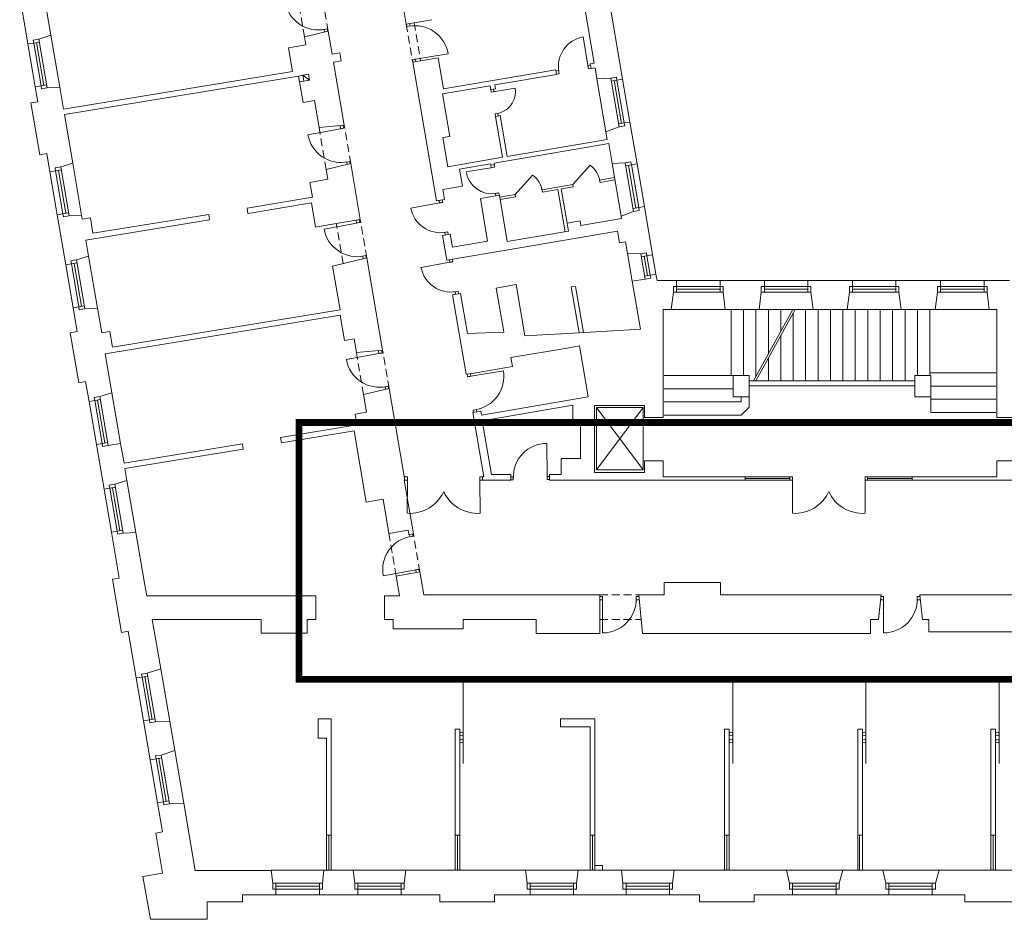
# Model space of a CAD drawing. Header units: centimetres. Extents: x 695802 to 711011, y 25963 to 44188.
# Tile 5 of 157: x 701340 to 701467, y 30009 to 30125. Entities that reach past the tile are written whole.
import ezdxf

# ---------------------------------------------------------------- set-up
doc = ezdxf.new("R2010")
doc.units = ezdxf.units.CM
doc.linetypes.add('DASHED', pattern=[19.05, 12.7, -6.35])
for name, color, linetype, lineweight in [('Drzwi i okna', 51, 'Continuous', 9), ('Kanały wentylacyjne', 3, 'Continuous', 9), ('Przekrojowa', 253, 'Continuous', 25), ('Ramka', 255, 'Continuous', 9), ('S3_obrys zakresu', 1, 'Continuous', 5), ('Widokowa', 140, 'Continuous', 9)]:
    doc.layers.add(name, color=color, linetype=linetype, lineweight=lineweight)

# ---------------------------------------------------------------- blocks, each defined once
blk = doc.blocks.new('zw$2918')
at = {"layer": 'Drzwi i okna', "color": 0, "lineweight": 0}
for p, q in [((1351.6, -1801.4), (1350.5, -1794.9)), ((1360.5, -1799.9), (1351.6, -1801.4)), ((1359.5, -1800.1), (1358.4, -1793.6)), ((1137, -1809.3), (1145.8, -1807.7)), ((1138, -1809.1), (1139.1, -1815.5)), ((1145.8, -1807.7), (1146.9, -1813.6)), ((1818.8, -1907), (1805.9, -1828.1)), ((1373.6, -1885.8), (1458, -1871.9)), ((1374.6, -1885.7), (1365.7, -1887.1)), ((1365.7, -1887.1), (1366.8, -1893.5)), ((1374.7, -1892.2), (1373.6, -1885.8)), ((1817.9, -1901.6), (1819.4, -1910.5)), ((1824.5, -1901.5), (1818.1, -1902.6)), ((1742.2, -1915), (1735.7, -1916.1)), ((1743.5, -1922.9), (1737, -1924)), ((1742, -1914), (1743.5, -1922.9)), ((1819.4, -1910.5), (1825.8, -1909.4)), ((1568.7, -1970.2), (1567.6, -1963.7)), ((1568.7, -1970.2), (1630.4, -1960.2)), ((1577.6, -1968.8), (1568.7, -1970.2)), ((1575.6, -1969), (1574.5, -1962.5)), ((1585.5, -2025.1), (1578.6, -2026.3)), ((1578.6, -2026.3), (1579.6, -2032.7)), ((1586.5, -2031.5), (1585.5, -2025.1)), ((1180.6, -2064.7), (1096.5, -2080.2)), ((1179.1, -2056.7), (1180.6, -2064.7)), ((1179.6, -2064.9), (1188.4, -2063.3)), ((1188.4, -2063.3), (1187.1, -2056.2)), ((1195.3, -2150.4), (1204.2, -2148.8)), ((1196.3, -2150.2), (1197.3, -2155.8)), ((1204.2, -2148.8), (1205.2, -2154.5)), ((1572.8, -2164.4), (1503.7, -2175.8)), ((1568.4, -2165.1), (1567.3, -2158.6)), ((1568.4, -2165.1), (1577.2, -2163.6)), ((1577.2, -2163.6), (1576.2, -2157.1)), ((1579.3, -2231.1), (1588.2, -2229.7)), ((1580.4, -2237.5), (1579.3, -2231.1)), ((1588.2, -2229.7), (1589.2, -2236.1)), ((1440.3, -2254.8), (1361.5, -2268.6)), ((1434.7, -2249.2), (1435.8, -2255.6)), ((1434.8, -2255.8), (1443.7, -2254.2)), ((1443.7, -2254.2), (1442.6, -2247.8)), ((1222, -2307.2), (1137.9, -2322.7)), ((1220.8, -2300.3), (1222, -2307.2)), ((1221.1, -2307.4), (1229.9, -2305.8)), ((1229.9, -2305.8), (1228.6, -2298.7)), ((1448.1, -2331.5), (1456.9, -2330)), ((1449.1, -2331.4), (1450.2, -2337.9)), ((1456.9, -2330), (1458.1, -2336.5)), ((1236.8, -2392.9), (1245.6, -2391.2)), ((1237.8, -2392.7), (1238.9, -2399)), ((1245.6, -2391.2), (1246.7, -2397)), ((1466.6, -2407.6), (1387.8, -2421.4)), ((1461, -2402), (1462.2, -2408.4)), ((1461.2, -2408.5), (1470, -2407)), ((1470, -2407), (1468.9, -2400.6)), ((1474.4, -2484.3), (1483.3, -2482.8)), ((1475.4, -2484.1), (1476.5, -2490.6)), ((1483.3, -2482.8), (1484.4, -2489.3)), ((1278, -2635.3), (1279.5, -2643.3)), ((1287.4, -2641.9), (1286, -2634.6)), ((1279.5, -2643.3), (1195.4, -2658.8)), ((1278.5, -2643.5), (1287.4, -2641.9)), ((1515.7, -2701.9), (1600, -2687.6)), ((1507.8, -2703.3), (1506.6, -2696.3)), ((1516.7, -2701.7), (1507.8, -2703.3)), ((1514.5, -2695), (1515.7, -2701.9)), ((1294.2, -2729), (1303.1, -2727.4)), ((1295.2, -2728.8), (1296.4, -2735.1)), ((1303.1, -2727.4), (1304.2, -2733.2)), ((1531.2, -2787.4), (1522.3, -2788.9)), ((1522.3, -2788.9), (1523.3, -2794.9)), ((1530.2, -2787.6), (1531.2, -2793.6)), ((1712.5, -2960), (1712.1, -2874.5)), ((1352.7, -2961.1), (1346.2, -2961.1)), ((1352.6, -2970.1), (1352.7, -2961.1)), ((1539.7, -2970.1), (1539.7, -2961.1)), ((1539.7, -2961.1), (1546.2, -2961.1)), ((1625.6, -2960.5), (1619, -2960.5)), ((1625.6, -2959.5), (1625.6, -2968.5)), ((1712.5, -2959), (1712.5, -2968)), ((1719, -2960), (1712.5, -2960)), ((2344.7, -2961.1), (2338.2, -2961.1)), ((2344.7, -2970.1), (2344.7, -2961.1)), ((2531.8, -2970.1), (2531.7, -2961.1)), ((2531.7, -2961.1), (2538.2, -2961.1)), ((1346.2, -2969.1), (1352.6, -2969.1)), ((1352.6, -2969.1), (1352.5, -3054.6)), ((1546.2, -2969.1), (1539.7, -2969.1)), ((1539.7, -2969.1), (1539.8, -3054.6)), ((1625.6, -2968.5), (1619, -2968.5)), ((1712.5, -2968), (1719, -2968)), ((2338.2, -2969.1), (2344.7, -2969.1)), ((2344.7, -2969.1), (2344.6, -3054.6)), ((2538.2, -2969.1), (2531.8, -2969.1)), ((2531.8, -2969.1), (2531.9, -3054.6)), ((1359.2, -3114.6), (1358.2, -3109)), ((1358.2, -3114.8), (1367, -3113.2)), ((1367, -3113.2), (1366, -3107.4)), ((1374.5, -3200.2), (1290.3, -3215.2)), ((1373.5, -3200.3), (1382.3, -3198.7)), ((1375.7, -3207.2), (1374.5, -3200.2)), ((1382.3, -3198.7), (1383.6, -3205.9)), ((1855.3, -3269), (1848.8, -3269)), ((1855.3, -3278), (1855.3, -3269)), ((1942.2, -3278.2), (1942.2, -3269.2)), ((1942.2, -3269.2), (1948.8, -3269.2)), ((2579.4, -3269), (2572.9, -3269)), ((2579.4, -3278), (2579.4, -3269)), ((2666.3, -3278.2), (2666.3, -3269.2)), ((2666.3, -3269.2), (2672.9, -3269.2)), ((1848.8, -3277), (1855.3, -3277)), ((1855.3, -3277), (1855.1, -3362.5)), ((1942.2, -3277.2), (1950.1, -3277.2)), ((2571.6, -3277), (2579.4, -3277)), ((2579.4, -3277), (2579.3, -3362.5)), ((2666.3, -3277.2), (2674.2, -3277.2))]:
    blk.add_line(p, q, dxfattribs=at)
at = {"layer": 'Drzwi i okna', "color": 0, "lineweight": 0, "ltscale": 1.6}
for p, q in [((1778.9, -2208.5), (1823.5, -2158.4)), ((1630.6, -2233.8), (1675.1, -2183.8))]:
    blk.add_line(p, q, dxfattribs=at)
for centre, radius, start, end in [((1123.5, -1723.6), 86.7, 190.2929, 281.9036), ((1372.3, -1885.9), 86.7, 9.2331, 100.8437), ((1573.2, -1968.6), 57.8, 276.9522, 8.388), ((1181.8, -2064.7), 86.7, 190.2929, 281.9036), ((1787, -2208.6), 62, 8.3094, 53.9766), ((1638.7, -2234), 62, 8.3094, 53.9766), ((1223.3, -2307.2), 86.7, 190.2929, 281.9036), ((1280.8, -2643.3), 86.7, 190.2929, 281.9036), ((1514.5, -2702.3), 86.7, 278.1541, 9.7648), ((1712.3, -2961.3), 86.7, 90.1458, 181.7564), ((1359.1, -2959.4), 95.4, 266.0716, 335.8764), ((1533.3, -2959.4), 95.4, 204.1236, 273.9284), ((2351.1, -2959.4), 95.4, 266.0716, 335.8764), ((2525.3, -2959.4), 95.4, 204.1236, 273.9284), ((1375.7, -3199.7), 86.7, 98.6519, 190.2626), ((1855.5, -3275.8), 86.7, 269.7794, 1.39), ((2579.6, -3275.8), 86.7, 269.7794, 1.39)]:
    blk.add_arc(centre, radius, start, end, dxfattribs=at)
at = {"layer": 'Drzwi i okna', "color": 0, "lineweight": 0}
for centre, radius, start, end in [((1819.3, -1904.7), 77.8, 99.9306, 189.3047), ((1357.5, -1809.3), 78.2, 277.7082, 281.0068), ((1741.5, -1918.6), 78.2, 7.6634, 10.962), ((1198.1, -2141), 78.2, 98.7681, 102.0666), ((1570.3, -2164.2), 67.5, 189.8932, 279.8733), ((1569.9, -2153.5), 78.2, 277.7578, 281.0564), ((1452.6, -2332), 78.2, 98.2531, 101.5517), ((1437.9, -2254.4), 77.8, 190.5203, 279.8944), ((1239.5, -2383.4), 78.2, 98.7681, 102.0666), ((1479, -2484.8), 78.2, 98.2531, 101.5517), ((1464.2, -2407.1), 77.8, 190.5203, 279.8944), ((1297, -2719.6), 78.2, 98.7681, 102.0666), ((1525.4, -2779.5), 78.2, 97.9911, 101.2896), ((1430.8, -2965.8), 78.2, 178.2653, 181.5639), ((1461.5, -2965.8), 78.2, 358.4361, 1.7347), ((1634.4, -2963.8), 78.2, 358.6209, 1.9195), ((2422.8, -2965.8), 78.2, 178.2653, 181.5639), ((2453.6, -2965.8), 78.2, 358.4361, 1.7347), ((1364.1, -3122.6), 78.2, 278.4889, 281.7875), ((1933.4, -3273.7), 78.2, 178.2545, 181.5531), ((2657.5, -3273.7), 78.2, 178.2545, 181.5531)]:
    blk.add_arc(centre, radius, start, end, dxfattribs=at)
at = {"layer": 'Kanały wentylacyjne', "color": 0, "lineweight": 0}
for p, q in [((1093.3, -1925.2), (1072.1, -1928.8)), ((1083.1, -1926.9), (1097.9, -1924.4)), ((1085.7, -1941.7), (1083.1, -1926.9)), ((1083.1, -1926.9), (1100.4, -1939.1)), ((1097.9, -1924.4), (1100.4, -1939.1)), ((1095.9, -1939.9), (1074.7, -1943.6)), ((1100.4, -1939.1), (1085.7, -1941.7))]:
    blk.add_line(p, q, dxfattribs=at)
at = {"layer": 'Przekrojowa', "color": 0, "lineweight": 0, "ltscale": 1.6}
for p, q in [((1301.4, -1512.1), (1349.9, -1795)), ((375.3, -1846.3), (353.9, -1721.1)), ((1907.2, -1936.8), (1869.9, -1718.9)), ((1834, -1895.8), (1808.1, -1744.1)), ((422.3, -1753.6), (434.3, -1823.6)), ((1349.9, -1795), (1369.8, -1791.6)), ((1369.8, -1791.6), (1415.4, -1783.8)), ((434.3, -1823.6), (403.3, -1833.7)), ((1148.5, -1813.2), (1087.4, -1828.1)), ((1148.5, -1813.2), (1158.6, -1872.4)), ((1090.9, -1848.4), (1046.5, -1856)), ((1087.4, -1828.1), (1090.9, -1848.4)), ((1046.5, -1856), (1057, -1917.1)), ((1158.6, -1872.4), (1178.3, -1869)), ((1178.3, -1869), (1181.9, -1889.7)), ((1162.2, -1893.1), (1181.9, -1889.7)), ((1162.2, -1893.1), (1190, -2055.7)), ((1190, -2055.7), (1162.2, -1893.1)), ((1366.8, -1893.5), (1386.7, -1890.1)), ((1366.8, -1893.5), (1427.9, -2250.3)), ((1386.7, -1890.1), (1432.3, -1882.3)), ((1432.3, -1882.3), (1445.9, -1962.2)), ((1823.8, -1897.6), (1834, -1895.8)), ((1823.8, -1897.6), (1825.8, -1909.4)), ((1057, -1917.1), (466.8, -2013.8)), ((1445.9, -1962.2), (1735.1, -1912.7)), ((1577.8, -1951.8), (1737.1, -1924.6)), ((1735.1, -1912.7), (1737.1, -1924.6)), ((1825.8, -1909.4), (1836.1, -1907.7)), ((1836.1, -1907.7), (1841, -1936.4)), ((1072.1, -1928.8), (469.2, -2027.6)), ((1083.8, -1996.7), (1072.1, -1928.8)), ((1577.8, -1951.8), (1579.5, -1961.7)), ((1841, -1936.4), (1876.5, -1934.1)), ((394.2, -1956.7), (400.7, -1995.2)), ((457.3, -1957.9), (424.7, -1959.2)), ((466.8, -2013.8), (457.3, -1957.9)), ((1443, -1974.9), (1566, -1953.8)), ((1443, -1974.9), (1461.8, -2084.3)), ((1566, -1953.8), (1567.6, -1963.7)), ((1567.6, -1963.7), (1579.5, -1961.7)), ((400.7, -1995.2), (383, -1998.2)), ((405.7, -2131.3), (383, -1998.2)), ((1113.3, -1991.7), (1083.8, -1996.7)), ((1125.3, -2061.7), (1113.3, -1991.7)), ((469.2, -2027.6), (490.6, -2152.8)), ((1579.5, -2032.7), (1591.3, -2030.7)), ((1579.5, -2032.7), (1597.6, -2138.1)), ((1591.3, -2030.7), (1609.4, -2136.1)), ((1944.4, -2154.6), (1926, -2047.2)), ((1190, -2055.7), (1125.3, -2061.7)), ((1864.2, -2072.4), (1898, -2059.9)), ((1864.2, -2072.4), (1867.6, -2092)), ((1443.8, -2087.3), (1461.8, -2084.3)), ((1456.6, -2162.2), (1443.8, -2087.3)), ((1576.5, -2153), (1871.2, -2102.6)), ((1609.4, -2136.1), (1867.6, -2092)), ((1880, -2154.2), (1871.2, -2102.6)), ((423.5, -2128.2), (405.7, -2131.3)), ((431.6, -2175.6), (423.5, -2128.2)), ((490.6, -2152.8), (459.6, -2162.9)), ((1206.8, -2154.3), (1143.8, -2169.6)), ((1231.4, -2298.2), (1206.8, -2154.3)), ((1597.6, -2138.1), (1456.6, -2162.2)), ((1486.8, -2168.3), (1566.6, -2154.7)), ((1566.6, -2154.7), (1567.3, -2158.6)), ((1576.5, -2153), (1577.1, -2156.9)), ((1880, -2154.2), (1913.8, -2152)), ((1143.8, -2169.6), (1148, -2194.6)), ((1494.4, -2212.7), (1486.8, -2168.3)), ((1567.3, -2158.6), (1577.1, -2156.9)), ((1148, -2194.6), (1101.7, -2202.5)), ((1101.7, -2202.5), (1108.3, -2241.1)), ((1443.7, -2221.3), (1494.4, -2212.7)), ((1443.7, -2221.3), (1448.1, -2246.9)), ((1108.3, -2241.1), (939.6, -2268.7)), ((1105.7, -2255.7), (942.1, -2282.5)), ((1116.4, -2317.8), (1105.7, -2255.7)), ((1427.9, -2250.3), (1448.1, -2246.9)), ((1580.4, -2237.5), (1540.9, -2244.3)), ((1559.1, -2353.8), (1540.9, -2244.3)), ((1580.4, -2237.5), (1590.2, -2235.8)), ((1590.2, -2235.8), (1610, -2355.2)), ((939.6, -2268.7), (941.9, -2282.5)), ((1903.1, -2289.6), (1935.3, -2277.7)), ((1963.3, -2265), (1984.5, -2389.1)), ((472.5, -2415.1), (450.5, -2285.9)), ((513.6, -2287.2), (481, -2288.5)), ((515.2, -2297), (513.6, -2287.2)), ((536, -2293.6), (515.2, -2297)), ((843.2, -2298.7), (524.5, -2351)), ((542.8, -2333.8), (536, -2293.6)), ((840.9, -2284.9), (542.8, -2333.8)), ((840.9, -2284.9), (843.2, -2298.7)), ((1231.4, -2298.2), (1169.6, -2308.7)), ((1797.7, -2301.8), (1764.2, -2307.5)), ((1767.8, -2328.2), (1764.2, -2307.5)), ((1799.8, -2313.6), (1797.7, -2301.8)), ((1904.2, -2295.8), (1799.8, -2313.6)), ((1903.1, -2289.6), (1904.2, -2295.8)), ((1169.6, -2308.7), (1116.4, -2317.8)), ((1607.4, -2376.9), (1894.2, -2327.9)), ((1767.8, -2328.2), (1610, -2355.2)), ((1899.4, -2358.5), (1894.2, -2327.9)), ((531.5, -2392.3), (524.5, -2351)), ((1443.1, -2339), (1463.3, -2335.6)), ((1443.1, -2339), (1454.1, -2403.1)), ((1468.9, -2369.2), (1463.3, -2335.6)), ((1559.1, -2353.8), (1468.9, -2369.2)), ((1899.4, -2358.5), (1914.5, -2355.9)), ((1919.6, -2385.9), (1914.5, -2355.9)), ((1474.3, -2399.7), (1607.4, -2376.9)), ((531.5, -2392.3), (500.6, -2402.4)), ((1248.3, -2396.7), (1159.9, -2418.3)), ((1288.9, -2634.3), (1248.3, -2396.7)), ((1454.1, -2403.1), (1474.3, -2399.7)), ((1919.6, -2385.9), (1953.9, -2386.5)), ((1159.9, -2418.3), (1179.1, -2530.4)), ((1965, -2451.5), (1931.8, -2457.2)), ((1931.8, -2457.2), (1952.9, -2580.6)), ((1931.8, -2457.2), (1932.7, -2462.3)), ((1993, -2438.8), (1993.9, -2444.3)), ((1993, -2438.8), (1995.8, -2455.3)), ((2046.2, -2455.3), (1995.8, -2455.3)), ((2272.2, -2455.3), (2158.2, -2455.3)), ((2499.2, -2455.3), (2384.2, -2455.3)), ((2726.2, -2455.3), (2611.2, -2455.3)), ((2903.8, -2455.3), (2838.2, -2455.3)), ((1581.5, -2474.7), (1632.8, -2465.9)), ((1581.5, -2474.7), (1599.9, -2582.3)), ((1632.8, -2465.9), (1655.4, -2598)), ((2032.6, -2530.3), (2038.4, -2485.1)), ((2171.7, -2530.3), (2166, -2485.1)), ((2258.6, -2530.3), (2264.4, -2485.1)), ((2397.7, -2530.3), (2392, -2485.1)), ((2485.6, -2530.3), (2491.4, -2485.1)), ((2624.7, -2530.3), (2619, -2485.1)), ((2712.6, -2530.3), (2718.4, -2485.1)), ((2851.7, -2530.3), (2846, -2485.1)), ((1469.3, -2491.8), (1489.5, -2488.4)), ((1469.3, -2491.8), (1504.5, -2696.8)), ((1489.5, -2488.4), (1507.2, -2591.9)), ((501.9, -2586.6), (491.4, -2525.5)), ((554.5, -2526.7), (522, -2528)), ((554.5, -2526.7), (565.3, -2589.8)), ((1179.1, -2530.4), (592.9, -2626.5)), ((2011.9, -2808.1), (2011.9, -2530.3)), ((2032.6, -2530.3), (2011.9, -2530.3)), ((2258.6, -2530.3), (2171.7, -2530.3)), ((2485.6, -2530.3), (2397.7, -2530.3)), ((2712.6, -2530.3), (2624.7, -2530.3)), ((2870.9, -2530.3), (2851.7, -2530.3)), ((2870.9, -2808.1), (2870.9, -2530.3)), ((1179.2, -2544.6), (574.5, -2643.7)), ((1179.2, -2544.6), (1190.3, -2609.6)), ((501.9, -2586.6), (484.1, -2589.6)), ((586, -2586.4), (565.3, -2589.8)), ((592.9, -2626.5), (586, -2586.4)), ((1599.9, -2582.3), (1600.9, -2588.2)), ((1952.9, -2580.6), (1795.1, -2589.8)), ((506.2, -2718.7), (484.1, -2589.6)), ((1190.3, -2609.6), (1215.2, -2605.3)), ((1215.2, -2605.3), (1221.2, -2640.6)), ((1507.2, -2591.9), (1600.9, -2588.2)), ((1795.1, -2589.8), (1655.4, -2598)), ((1288.9, -2634.3), (1221.2, -2640.6)), ((1619.4, -2653.9), (1764.3, -2629.1)), ((1764.3, -2629.1), (1795.8, -2623.7)), ((1818.2, -2754.8), (1795.8, -2623.7)), ((574.5, -2643.7), (591.7, -2744.2)), ((1623.2, -2676.5), (1619.4, -2653.9)), ((1524.7, -2693.4), (1623.2, -2676.5)), ((1504.5, -2696.8), (1524.7, -2693.4)), ((2191.9, -2699.8), (2191.9, -2754.8)), ((2232.9, -2699.8), (2191.9, -2699.8)), ((2232.9, -2754.8), (2232.9, -2699.8)), ((2659.9, -2754.8), (2659.9, -2699.8)), ((2700.9, -2699.8), (2659.9, -2699.8)), ((2700.9, -2754.8), (2700.9, -2699.8)), ((523.9, -2715.7), (506.2, -2718.7)), ((532.7, -2767), (523.9, -2715.7)), ((1305.8, -2732.9), (1239.8, -2748.9)), ((1346.2, -2969.1), (1305.8, -2732.9)), ((2232.9, -2726.8), (2659.9, -2726.8)), ((591.7, -2744.2), (560.7, -2754.3)), ((1239.8, -2748.9), (1247.6, -2794.5)), ((1543.2, -2801.8), (1818.2, -2754.8)), ((2191.9, -2754.8), (2232.9, -2754.8)), ((2659.9, -2754.8), (2700.9, -2754.8)), ((1545.7, -2816.2), (1778.5, -2776.4)), ((1778.5, -2821.3), (1778.5, -2776.4)), ((1834.3, -2949.8), (1834.3, -2777)), ((1834.3, -2777), (1963.9, -2777)), ((1963.9, -2777), (1963.9, -2808.1)), ((1247.6, -2794.5), (1218, -2799.6)), ((1218, -2799.6), (1222.7, -2827.2)), ((1521.4, -2795.4), (1541.5, -2792)), ((1521.4, -2795.4), (1549.7, -2961.1)), ((1541.6, -2791.9), (1543.2, -2801.8)), ((2011.9, -2808.1), (1963.9, -2808.1)), ((2918.9, -2808.1), (2870.9, -2808.1)), ((1222.7, -2827.2), (1025.6, -2859.6)), ((1545.7, -2816.2), (1569.5, -2955.1)), ((1798.5, -2821.3), (1778.5, -2821.3)), ((1798.5, -2913.3), (1798.5, -2821.3)), ((1025.6, -2859.6), (1028, -2873.1)), ((1215.3, -2842.4), (1028, -2873.1)), ((1246.6, -3025.7), (1215.3, -2842.4)), ((571.3, -2992.7), (551.6, -2877.4)), ((582.2, -2880), (614, -2874.6)), ((614, -2874.6), (622.7, -2925.6)), ((927.6, -2875.6), (622.7, -2925.6)), ((930, -2889.1), (625, -2939.1)), ((927.6, -2875.6), (930, -2889.1)), ((1748.5, -2955.1), (1748.5, -2913.3)), ((1748.5, -2913.3), (1798.5, -2913.3)), ((625, -2939.1), (630.3, -2970)), ((2011.9, -2919.1), (1963.9, -2919.1)), ((1963.9, -2919.1), (1963.9, -2949.8)), ((2011.9, -2961.1), (2011.9, -2919.1)), ((2870.9, -2961.1), (2870.9, -2919.1)), ((2918.9, -2919.1), (2870.9, -2919.1)), ((627.8, -2955), (630.3, -2970)), ((1546.2, -2969.1), (1546.2, -2961.1)), ((1546.2, -2961.1), (1549.7, -2961.1)), ((1569.5, -2955.1), (1619, -2955.1)), ((1619, -2955.1), (1619, -2969.1)), ((1719, -2955.1), (1748.5, -2955.1)), ((1719, -2955.1), (1719, -2969.1)), ((1963.9, -2949.8), (1834.3, -2949.8)), ((2222.8, -2961.1), (2011.9, -2961.1)), ((2222.8, -2969.1), (2222.8, -2961.1)), ((2652.8, -2969.1), (2652.8, -2961.1)), ((2652.8, -2961.1), (2870.9, -2961.1)), ((630.3, -2970), (599.3, -2980)), ((1344.5, -2969.1), (1368.1, -3107.1)), ((1346.2, -2969.1), (1344.5, -2969.1)), ((1619, -2969.1), (1546.2, -2969.1)), ((1787.9, -2969.1), (1719, -2969.1)), ((2011.9, -2969.1), (1787.9, -2969.1)), ((1999.9, -2969.1), (1996.9, -2969.1)), ((2011.9, -2969.1), (2222.8, -2969.1)), ((2870.9, -2969.1), (2652.8, -2969.1)), ((2870.9, -2969.1), (3128.8, -2969.1)), ((1290, -3018.3), (1246.6, -3025.7)), ((1305.1, -3106.7), (1290, -3018.3)), ((610.4, -3221.4), (590.2, -3103.1)), ((653.3, -3104.3), (620.7, -3105.6)), ((653.3, -3104.3), (676.4, -3239.5)), ((1354.4, -3098.3), (1305.1, -3106.7)), ((1354.4, -3098.3), (1356.3, -3109.1)), ((1368.1, -3107.1), (1356.3, -3109.1)), ((1384.9, -3205.7), (1323.8, -3216.1)), ((1323.8, -3216.1), (1332.6, -3267.4)), ((1384.9, -3205.7), (1394.9, -3264.1)), ((610.4, -3221.4), (592.7, -3224.4)), ((616.1, -3361.4), (592.7, -3224.4)), ((681.2, -3267.4), (676.4, -3239.5)), ((2158.9, -3232.8), (2013.9, -3232.8)), ((2013.9, -3232.8), (2013.9, -3264.1)), ((2158.9, -3264.1), (2158.9, -3232.8)), ((1116.8, -3267.4), (681.2, -3267.4)), ((1116.8, -3328.1), (1116.8, -3267.4)), ((1332.6, -3267.4), (1293.8, -3267.4)), ((1293.8, -3328.1), (1293.8, -3267.4)), ((1394.9, -3264.1), (1848.8, -3264.1)), ((1848.8, -3264.1), (1848.8, -3328.1)), ((2013.9, -3264.1), (1948.8, -3264.1)), ((1948.8, -3264.3), (1958.7, -3363.7)), ((2158.9, -3264.1), (2572.9, -3264.1)), ((2572.9, -3264.1), (2566.6, -3327.7)), ((2672.9, -3264.1), (3384.5, -3264.1)), ((2672.9, -3264.1), (2679.3, -3327.7)), ((717.2, -3454.7), (695.6, -3328.1)), ((975.8, -3328.1), (695.6, -3328.1)), ((975.8, -3363.1), (975.8, -3328.1)), ((1116.8, -3328.1), (1094.8, -3328.1)), ((1094.8, -3328.1), (1094.8, -3363.1)), ((1315.8, -3328.1), (1293.8, -3328.1)), ((1315.8, -3351.7), (1315.8, -3328.1)), ((1684.8, -3328.1), (1496.8, -3328.1)), ((1496.8, -3328.1), (1496.8, -3351.7)), ((1684.8, -3363.7), (1684.8, -3328.1)), ((1848.8, -3328.1), (1848.8, -3363.7)), ((2566.6, -3327.7), (2545.9, -3327.7)), ((2545.9, -3327.7), (2545.9, -3363.7)), ((2679.3, -3327.7), (2695.9, -3327.7)), ((2695.9, -3327.7), (2695.9, -3351.7)), ((633.8, -3358.4), (616.1, -3361.4)), ((654.4, -3478.6), (633.8, -3358.4)), ((1094.8, -3363.1), (975.8, -3363.1)), ((1496.8, -3351.7), (1315.8, -3351.7)), ((1848.8, -3363.7), (1684.8, -3363.7)), ((1958.7, -3363.7), (2196.9, -3363.7)), ((2545.9, -3363.7), (2196.9, -3363.7)), ((2695.9, -3359.7), (2695.9, -3351.7)), ((2855.7, -3359.7), (2695.9, -3359.7)), ((3319.7, -3359.7), (2855.7, -3359.7)), ((717.2, -3454.7), (682.4, -3466)), ((690.5, -3689.6), (673.3, -3589)), ((740.4, -3590.1), (703.8, -3591.5)), ((753.3, -3665.6), (740.4, -3590.1)), ((1156.1, -3583.7), (1123.1, -3583.7)), ((1123.1, -3583.7), (1123.1, -3633.7)), ((1156.1, -3883.7), (1156.1, -3583.7)), ((1835.7, -3583.7), (1746.7, -3583.7)), ((1746.7, -3583.7), (1746.7, -3604.7)), ((1835.7, -3583.7), (1821.7, -3583.7)), ((1835.7, -3883.7), (1835.7, -3583.7)), ((1487.7, -3610.7), (1475.7, -3610.7)), ((1475.7, -3610.7), (1475.7, -3883.7)), ((1487.7, -3883.7), (1487.7, -3610.7)), ((1823.7, -3604.7), (1746.7, -3604.7)), ((1823.7, -3604.7), (1823.7, -3883.7)), ((2181.7, -3610.7), (2169.7, -3610.7)), ((2169.7, -3610.7), (2169.7, -3883.7)), ((2181.7, -3883.7), (2181.7, -3610.7)), ((2524.7, -3610.7), (2512.7, -3610.7)), ((2512.7, -3610.7), (2512.7, -3883.7)), ((2524.7, -3883.7), (2524.7, -3610.7)), ((2867.7, -3610.7), (2855.7, -3610.7)), ((2855.7, -3610.7), (2855.7, -3883.7)), ((2867.7, -3883.7), (2867.7, -3610.7)), ((1123.1, -3633.7), (1144.1, -3633.7)), ((1144.1, -3633.7), (1144.1, -3883.7)), ((753.3, -3665.6), (718.5, -3676.9)), ((722.1, -3874.9), (709.3, -3800)), ((776.5, -3801), (739.9, -3802.5)), ((806.1, -3974.4), (776.5, -3801)), ((722.1, -3874.9), (704.4, -3877.9)), ((722, -3980.7), (704.4, -3877.9)), ((1156.1, -3883.7), (1144.1, -3883.7)), ((1487.7, -3883.7), (1475.7, -3883.7)), ((1835.7, -3883.7), (1823.7, -3883.7)), ((2181.7, -3883.7), (2169.7, -3883.7)), ((2524.7, -3883.7), (2512.7, -3883.7)), ((2867.7, -3883.7), (2855.7, -3883.7)), ((722, -3980.7), (671.6, -3989.3)), ((1000.3, -3974.4), (806.1, -3974.4)), ((1137.7, -3973.7), (1213.2, -3973.7)), ((1348.7, -3973.7), (1429.7, -3973.7)), ((1657.2, -3973.7), (1429.7, -3973.7)), ((1904.2, -3973.7), (1792.7, -3973.7)), ((1813.7, -3973.7), (1827.7, -3973.7)), ((1835.7, -3973.7), (1835.7, -3961.7)), ((1835.7, -3961.7), (1855.7, -3961.7)), ((1855.7, -3961.7), (1855.7, -3973.7)), ((2161.7, -3973.7), (2039.7, -3973.7)), ((2161.7, -3973.7), (2175.7, -3973.7)), ((2175.7, -3973.7), (2329.5, -3973.7)), ((2329.5, -3973.7), (2337.1, -4007.1)), ((2474.5, -3973.7), (2464.7, -4007.1)), ((2474.5, -3973.7), (2577.5, -3973.7)), ((2506.7, -3973.7), (2520.7, -3973.7)), ((2577.5, -3973.7), (2585.1, -4007.1)), ((2722.5, -3973.7), (2712.7, -4007.1)), ((2851.7, -3973.7), (2722.5, -3973.7)), ((2851.7, -3973.7), (2865.7, -3973.7)), ((2998.5, -3973.7), (2865.7, -3973.7)), ((690.6, -4099.8), (671.6, -3989.3)), ((1133.7, -4021.9), (1133.7, -4007.1)), ((1344.7, -4021.9), (1344.7, -4007.1)), ((1788.7, -4021.9), (1788.7, -4007.1)), ((2035.7, -4021.9), (2035.7, -4007.1)), ((927.9, -4054.8), (836.9, -4054.8)), ((836.9, -4054.8), (836.9, -4099.8)), ((1013.9, -4036.8), (927.9, -4036.8)), ((927.9, -4036.8), (927.9, -4054.8)), ((1224.9, -4036.8), (1125.9, -4036.8)), ((1435.9, -4036.8), (1336.9, -4036.8)), ((1435.9, -4036.8), (1435.9, -4054.8)), ((1576.9, -4054.8), (1435.9, -4054.8)), ((1668.9, -4036.8), (1576.9, -4036.8)), ((1576.9, -4036.8), (1576.9, -4054.8)), ((1915.9, -4036.8), (1780.9, -4036.8)), ((2104.9, -4036.8), (2027.9, -4036.8)), ((2104.9, -4054.8), (2104.9, -4036.8)), ((2245.9, -4054.8), (2104.9, -4054.8)), ((2344.9, -4036.8), (2245.9, -4036.8)), ((2245.9, -4036.8), (2245.9, -4054.8)), ((2456.9, -4036.8), (2592.9, -4036.8)), ((2704.9, -4036.8), (2788.9, -4036.8)), ((2788.9, -4036.8), (2788.9, -4054.8)), ((2788.9, -4054.8), (2926.9, -4054.8)), ((836.9, -4099.8), (690.6, -4099.8)), ((836.9, -4099.8), (701, -4099.8))]:
    blk.add_line(p, q, dxfattribs=at)
at = {"layer": 'Przekrojowa', "color": 0, "lineweight": 0}
for p, q in [((390, -1843.8), (375.3, -1846.3)), ((375.3, -1846.3), (390, -1843.8)), ((403.3, -1833.7), (388.7, -1836.1)), ((388.7, -1836.1), (390, -1843.8)), ((1876.5, -1934.1), (1891.1, -1931.7)), ((1891.1, -1931.7), (1892.4, -1939.3)), ((1892.4, -1939.3), (1907.2, -1936.8)), ((1907.2, -1936.8), (1892.4, -1939.3)), ((408.9, -1954.2), (394.2, -1956.7)), ((394.2, -1956.7), (408.9, -1954.2)), ((410.2, -1961.9), (408.9, -1954.2)), ((424.8, -1959.4), (410.2, -1961.9)), ((1911.3, -2049.7), (1926, -2047.2)), ((1926, -2047.2), (1911.3, -2049.7)), ((1912.6, -2057.4), (1911.3, -2049.7)), ((1898, -2059.9), (1912.6, -2057.4)), ((1913.8, -2152), (1928.4, -2149.5)), ((1928.4, -2149.5), (1929.7, -2157.2)), ((1929.7, -2157.2), (1944.4, -2154.6)), ((1944.4, -2154.6), (1929.7, -2157.2)), ((446.3, -2173), (431.6, -2175.6)), ((431.6, -2175.6), (446.3, -2173)), ((459.6, -2162.9), (445, -2165.4)), ((445, -2165.4), (446.3, -2173)), ((1935.3, -2277.7), (1949.9, -2275.2)), ((1948.6, -2267.6), (1963.3, -2265)), ((1963.3, -2265), (1948.6, -2267.6)), ((1949.9, -2275.2), (1948.6, -2267.6)), ((465.2, -2283.4), (450.5, -2285.9)), ((450.5, -2285.9), (465.2, -2283.4)), ((466.5, -2291.1), (465.2, -2283.4)), ((481.1, -2288.6), (466.5, -2291.1)), ((1953.9, -2386.5), (1968.5, -2384)), ((1953.9, -2386.5), (1968.5, -2384)), ((1968.5, -2384), (1969.8, -2391.6)), ((500.6, -2402.4), (486, -2404.9)), ((486, -2404.9), (487.3, -2412.6)), ((1969.8, -2391.6), (1984.5, -2389.1)), ((1984.5, -2389.1), (1969.8, -2391.6)), ((487.3, -2412.6), (472.5, -2415.1)), ((472.5, -2415.1), (487.3, -2412.6)), ((1965, -2451.5), (1979.6, -2449)), ((1978.3, -2441.4), (1993, -2438.8)), ((1993, -2438.8), (1978.3, -2441.4)), ((1979.6, -2449), (1978.3, -2441.4)), ((2046.2, -2470.3), (2046.2, -2455.3)), ((2046.2, -2455.3), (2046.2, -2470.3)), ((2158.2, -2470.3), (2158.2, -2455.3)), ((2158.2, -2455.3), (2158.2, -2470.3)), ((2272.2, -2470.3), (2272.2, -2455.3)), ((2272.2, -2455.3), (2272.2, -2470.3)), ((2384.2, -2470.3), (2384.2, -2455.3)), ((2384.2, -2455.3), (2384.2, -2470.3)), ((2499.2, -2470.3), (2499.2, -2455.3)), ((2499.2, -2455.3), (2499.2, -2470.3)), ((2611.2, -2470.3), (2611.2, -2455.3)), ((2611.2, -2455.3), (2611.2, -2470.3)), ((2726.2, -2470.3), (2726.2, -2455.3)), ((2726.2, -2455.3), (2726.2, -2470.3)), ((2838.2, -2470.3), (2838.2, -2455.3)), ((2838.2, -2455.3), (2838.2, -2470.3)), ((2038.4, -2485.1), (2038.4, -2470.3)), ((2038.4, -2470.3), (2046.2, -2470.3)), ((2166, -2470.3), (2158.2, -2470.3)), ((2166, -2485.1), (2166, -2470.3)), ((2264.4, -2485.1), (2264.4, -2470.3)), ((2264.4, -2470.3), (2272.2, -2470.3)), ((2392, -2470.3), (2384.2, -2470.3)), ((2392, -2485.1), (2392, -2470.3)), ((2491.4, -2485.1), (2491.4, -2470.3)), ((2491.4, -2470.3), (2499.2, -2470.3)), ((2619, -2470.3), (2611.2, -2470.3)), ((2619, -2485.1), (2619, -2470.3)), ((2718.4, -2485.1), (2718.4, -2470.3)), ((2718.4, -2470.3), (2726.2, -2470.3)), ((2846, -2470.3), (2838.2, -2470.3)), ((2846, -2485.1), (2846, -2470.3)), ((506.1, -2523), (491.4, -2525.5)), ((491.4, -2525.5), (506.1, -2523)), ((507.5, -2530.6), (506.1, -2523)), ((522, -2528.1), (507.5, -2530.6)), ((547.4, -2764.4), (532.7, -2767)), ((532.7, -2767), (547.4, -2764.4)), ((560.7, -2754.3), (546.1, -2756.8)), ((546.1, -2756.8), (547.4, -2764.4)), ((566.3, -2874.8), (551.6, -2877.4)), ((551.6, -2877.4), (566.3, -2874.8)), ((567.6, -2882.5), (566.3, -2874.8)), ((582.2, -2880), (567.6, -2882.5)), ((586, -2990.2), (571.3, -2992.7)), ((571.3, -2992.7), (586, -2990.2)), ((599.3, -2980), (584.7, -2982.5)), ((584.7, -2982.5), (586, -2990.2)), ((604.9, -3100.6), (590.2, -3103.1)), ((590.2, -3103.1), (604.9, -3100.6)), ((606.2, -3108.2), (604.9, -3100.6)), ((620.8, -3105.7), (606.2, -3108.2)), ((682.4, -3466), (667.8, -3468.5)), ((667.8, -3468.5), (669.1, -3476.1)), ((669.1, -3476.1), (654.4, -3478.6)), ((654.4, -3478.6), (669.1, -3476.1)), ((688, -3586.5), (673.3, -3589)), ((673.3, -3589), (688, -3586.5)), ((689.3, -3594.2), (688, -3586.5)), ((703.9, -3591.7), (689.3, -3594.2)), ((718.5, -3676.9), (703.9, -3679.4)), ((705.2, -3687.1), (690.5, -3689.6)), ((690.5, -3689.6), (705.2, -3687.1)), ((703.9, -3679.4), (705.2, -3687.1)), ((724.1, -3797.5), (709.3, -3800)), ((709.3, -3800), (724.1, -3797.5)), ((725.4, -3805.1), (724.1, -3797.5)), ((740, -3802.6), (725.4, -3805.1)), ((1002.2, -3973.7), (1006.1, -4007.1)), ((1137.7, -3973.7), (1133.7, -4007.1)), ((1213.2, -3973.7), (1217.1, -4007.1)), ((1348.7, -3973.7), (1344.7, -4007.1)), ((1657.2, -3973.7), (1661.1, -4007.1)), ((1792.7, -3973.7), (1788.7, -4007.1)), ((1904.2, -3973.7), (1908.1, -4007.1)), ((2039.7, -3973.7), (2035.7, -4007.1)), ((1006.1, -4007.1), (1006.1, -4021.9)), ((1217.1, -4007.1), (1217.1, -4021.9)), ((1661.1, -4007.1), (1661.1, -4021.9)), ((1908.1, -4007.1), (1908.1, -4021.9)), ((2337.1, -4007.1), (2337.1, -4021.9)), ((2464.7, -4007.1), (2464.7, -4021.9)), ((2585.1, -4007.1), (2585.1, -4021.9)), ((2712.7, -4007.1), (2712.7, -4021.9)), ((1006.1, -4021.9), (1013.9, -4021.9)), ((1013.9, -4021.9), (1013.9, -4036.8)), ((1013.9, -4036.8), (1013.9, -4021.9)), ((1133.7, -4021.9), (1125.9, -4021.9)), ((1125.9, -4021.9), (1125.9, -4036.8)), ((1125.9, -4036.8), (1125.9, -4021.9)), ((1217.1, -4021.9), (1224.9, -4021.9)), ((1224.9, -4021.9), (1224.9, -4036.8)), ((1224.9, -4036.8), (1224.9, -4021.9)), ((1344.7, -4021.9), (1336.9, -4021.9)), ((1336.9, -4021.9), (1336.9, -4036.8)), ((1336.9, -4036.8), (1336.9, -4021.9)), ((1661.1, -4021.9), (1668.9, -4021.9)), ((1668.9, -4021.9), (1668.9, -4036.8)), ((1668.9, -4036.8), (1668.9, -4021.9)), ((1788.7, -4021.9), (1780.9, -4021.9)), ((1780.9, -4021.9), (1780.9, -4036.8)), ((1780.9, -4036.8), (1780.9, -4021.9)), ((1908.1, -4021.9), (1915.9, -4021.9)), ((1915.9, -4021.9), (1915.9, -4036.8)), ((1915.9, -4036.8), (1915.9, -4021.9)), ((2035.7, -4021.9), (2027.9, -4021.9)), ((2027.9, -4021.9), (2027.9, -4036.8)), ((2027.9, -4036.8), (2027.9, -4021.9)), ((2337.1, -4021.9), (2344.9, -4021.9)), ((2344.9, -4021.9), (2344.9, -4036.8)), ((2344.9, -4036.8), (2344.9, -4021.9)), ((2464.7, -4021.9), (2456.9, -4021.9)), ((2456.9, -4021.9), (2456.9, -4036.8)), ((2456.9, -4036.8), (2456.9, -4021.9)), ((2585.1, -4021.9), (2592.9, -4021.9)), ((2592.9, -4021.9), (2592.9, -4036.8)), ((2592.9, -4036.8), (2592.9, -4021.9)), ((2712.7, -4021.9), (2704.9, -4021.9)), ((2704.9, -4021.9), (2704.9, -4036.8)), ((2704.9, -4036.8), (2704.9, -4021.9))]:
    blk.add_line(p, q, dxfattribs=at)
at = {"layer": 'Widokowa', "color": 0, "linetype": 'DASHED', "lineweight": 0, "ltscale": 1.6}
for p, q in [((1087.4, -1828.1), (1069, -1720.4)), ((1148.5, -1813.2), (1131.6, -1714.6)), ((1349.9, -1795), (1366.8, -1893.5)), ((1369.8, -1791.6), (1386.7, -1890.1)), ((1143.8, -2169.6), (1125.3, -2061.7)), ((1206.8, -2154.3), (1190, -2055.7)), ((1248.3, -2396.7), (1231.4, -2298.2)), ((1187.2, -2411.6), (1169.6, -2308.7)), ((1305.8, -2732.9), (1288.9, -2634.3)), ((1239.8, -2748.9), (1221.2, -2640.6)), ((1323.8, -3216.1), (1305.1, -3106.7)), ((1384.9, -3205.7), (1368.1, -3107.1)), ((1848.8, -3264.1), (1948.8, -3264.1)), ((1848.8, -3328.1), (1955.2, -3328.1))]:
    blk.add_line(p, q, dxfattribs=at)
at = {"layer": 'Widokowa', "color": 0, "lineweight": 0, "ltscale": 1.6}
for p, q in [((434.3, -1823.6), (457.3, -1957.9)), ((375.3, -1846.3), (394.2, -1956.7)), ((1864.2, -2072.4), (1841, -1936.4)), ((1926, -2047.2), (1907.2, -1936.8)), ((490.6, -2152.8), (513.6, -2287.2)), ((1903.1, -2289.6), (1880, -2154.2)), ((1963.3, -2265), (1944.4, -2154.6)), ((431.6, -2175.6), (450.5, -2285.9)), ((1886.2, -2190.1), (1847.9, -2196.7)), ((1848.9, -2202.6), (1847.9, -2196.7)), ((1887.1, -2196.1), (1848.9, -2202.6)), ((1778.9, -2208.5), (1699.5, -2222)), ((1700.6, -2228), (1699.5, -2222)), ((1740.3, -2221.2), (1700.6, -2228)), ((1758.9, -2329.8), (1740.3, -2221.2)), ((1779.9, -2214.4), (1749.2, -2219.6)), ((1764.2, -2307.5), (1749.2, -2219.6)), ((1779.9, -2214.4), (1778.9, -2208.5)), ((1630.6, -2233.8), (1591, -2240.6)), ((1631.6, -2239.8), (1592, -2246.5)), ((1631.6, -2239.8), (1630.6, -2233.8)), ((531.5, -2392.3), (554.5, -2526.7)), ((1919.6, -2385.9), (1931.8, -2457.2)), ((1984.5, -2389.1), (1993, -2438.8)), ((472.5, -2415.1), (491.4, -2525.5)), ((2158.2, -2455.3), (2046.2, -2455.3)), ((2384.2, -2455.3), (2272.2, -2455.3)), ((2611.2, -2455.3), (2499.2, -2455.3)), ((2838.2, -2455.3), (2726.2, -2455.3)), ((1774.9, -2471.5), (1785.9, -2470.9)), ((1774.9, -2471.5), (1795.2, -2589.8)), ((1785.9, -2470.9), (1806.1, -2589.2)), ((2177.2, -2530.3), (2027.2, -2530.3)), ((2186.6, -2699.8), (2186.6, -2530.3)), ((2218.6, -2699.8), (2218.6, -2530.3)), ((2244.5, -2713.9), (2345.7, -2530.3)), ((2250.6, -2702.8), (2250.6, -2530.3)), ((2250.6, -2713.9), (2351.9, -2530.3)), ((2403.2, -2530.3), (2253.2, -2530.3)), ((2282.6, -2644.8), (2282.6, -2530.3)), ((2314.6, -2586.8), (2314.6, -2530.3)), ((2378.6, -2713.9), (2378.6, -2530.3)), ((2410.6, -2713.9), (2410.6, -2530.3)), ((2442.6, -2713.9), (2442.6, -2530.3)), ((2474.6, -2713.9), (2474.6, -2530.3)), ((2630.2, -2530.3), (2480.2, -2530.3)), ((2506.6, -2713.9), (2506.6, -2530.3)), ((2538.6, -2713.9), (2538.6, -2530.3)), ((2570.6, -2713.9), (2570.6, -2530.3)), ((2602.6, -2713.9), (2602.6, -2530.3)), ((2634.6, -2713.9), (2634.6, -2530.3)), ((2666.6, -2699.8), (2666.6, -2530.3)), ((2698.6, -2699.8), (2698.6, -2530.3)), ((2870.9, -2530.3), (2707.2, -2530.3)), ((2346.6, -2713.9), (2346.6, -2539.8)), ((2314.6, -2713.9), (2314.6, -2597.8)), ((2282.6, -2713.9), (2282.6, -2655.9)), ((2191.9, -2699.8), (2013.9, -2699.8)), ((2191.9, -2699.8), (2186.6, -2699.8)), ((2232.9, -2713.9), (2659.9, -2713.9)), ((2868.9, -2692.9), (2698.6, -2692.9)), ((2191.9, -2733.8), (2013.9, -2733.8)), ((2868.9, -2726.9), (2700.9, -2726.9)), ((591.7, -2744.2), (614, -2874.6)), ((2212.4, -2767.8), (2212.4, -2754.8)), ((2232.9, -2754.8), (2232.9, -2781.2)), ((2700.9, -2754.8), (2700.9, -2794.9)), ((2868.9, -2760.9), (2700.9, -2760.9)), ((532.7, -2767), (551.6, -2877.4)), ((1959.8, -2781.8), (1840.2, -2943)), ((1959.8, -2943), (1840.2, -2781.8)), ((1959.8, -2781.8), (1840.2, -2781.8)), ((1840.2, -2781.8), (1840.2, -2943)), ((1959.8, -2943), (1959.8, -2781.8)), ((2212.4, -2767.8), (2013.9, -2767.8)), ((2232.9, -2781.2), (2212.4, -2801.8)), ((2212.4, -2801.8), (2013.9, -2801.8)), ((2868.9, -2794.9), (2700.9, -2794.9)), ((1840.2, -2943), (1959.8, -2943)), ((2222.8, -2961.1), (2338.2, -2961.1)), ((2222.8, -2965.1), (2338.2, -2965.1)), ((2338.2, -2961.1), (2338.2, -2969.1)), ((2538.2, -2961.1), (2652.8, -2961.1)), ((2538.2, -2961.1), (2538.2, -2969.1)), ((2538.2, -2965.1), (2652.8, -2965.1)), ((571.3, -2992.7), (590.2, -3103.1)), ((630.3, -2970), (653.3, -3104.3)), ((2222.8, -2969.1), (2338.2, -2969.1)), ((2538.2, -2969.1), (2652.8, -2969.1)), ((717.2, -3454.7), (740.4, -3590.1)), ((654.4, -3478.6), (673.3, -3589)), ((1496.7, -3699), (1496.7, -3486.9)), ((2190.7, -3699), (2190.7, -3486.9)), ((2533.7, -3699), (2533.7, -3486.9)), ((2876.7, -3699), (2876.7, -3486.9)), ((753.3, -3665.6), (776.5, -3801)), ((690.5, -3689.6), (709.3, -3800)), ((1144.1, -3883.7), (1144.1, -3973.7)), ((1150.1, -3883.7), (1150.1, -3973.7)), ((1156.1, -3973.7), (1156.1, -3883.7)), ((1475.7, -3883.7), (1475.7, -3973.7)), ((1481.7, -3883.7), (1481.7, -3973.7)), ((1487.7, -3973.7), (1487.7, -3883.7)), ((1823.7, -3883.7), (1823.7, -3973.7)), ((1829.7, -3883.7), (1829.7, -3973.7)), ((1835.7, -3973.7), (1835.7, -3883.7)), ((2169.7, -3883.7), (2169.7, -3973.7)), ((2175.7, -3883.7), (2175.7, -3973.7)), ((2181.7, -3973.7), (2181.7, -3883.7)), ((2512.7, -3883.7), (2512.7, -3973.7)), ((2517.7, -3883.7), (2517.7, -3973.7)), ((2524.7, -3973.7), (2524.7, -3883.7)), ((2855.7, -3883.7), (2855.7, -3973.7)), ((2861.7, -3883.7), (2861.7, -3973.7)), ((2867.7, -3973.7), (2867.7, -3883.7)), ((2329.5, -3973.7), (2474.5, -3973.7)), ((2577.5, -3973.7), (2722.5, -3973.7)), ((1013.9, -4036.8), (1125.9, -4036.8)), ((1224.9, -4036.8), (1336.9, -4036.8)), ((1668.9, -4036.8), (1780.9, -4036.8)), ((1915.9, -4036.8), (2027.9, -4036.8)), ((2344.9, -4036.8), (2456.9, -4036.8)), ((2592.9, -4036.8), (2704.9, -4036.8))]:
    blk.add_line(p, q, dxfattribs=at)
at = {"layer": 'Widokowa', "color": 0, "lineweight": 0}
for p, q in [((390, -1843.8), (404.6, -1841.3)), ((408.9, -1954.4), (390, -1843.8)), ((416.2, -1953), (397.3, -1842.6)), ((424.8, -1959.4), (403.3, -1833.7)), ((408.9, -1954.2), (423.5, -1951.7)), ((1876.5, -1934.1), (1898, -2059.9)), ((1892.4, -1939.3), (1877.8, -1941.8)), ((1885.1, -1940.6), (1904, -2051)), ((1892.4, -1939.1), (1911.3, -2049.7)), ((1911.3, -2049.7), (1896.7, -2052.2)), ((1913.8, -2152), (1935.3, -2277.7)), ((446.3, -2173), (460.9, -2170.5)), ((465.2, -2283.7), (446.3, -2173)), ((472.5, -2282.2), (453.6, -2171.8)), ((481.1, -2288.6), (459.6, -2162.9)), ((1929.7, -2157.2), (1915.1, -2159.7)), ((1922.4, -2158.4), (1941.3, -2268.8)), ((1929.6, -2156.9), (1948.6, -2267.6)), ((465.2, -2283.4), (479.8, -2280.9)), ((1948.6, -2267.6), (1934, -2270)), ((522, -2528.1), (500.6, -2402.4)), ((1965, -2451.5), (1953.9, -2386.5)), ((1969.8, -2391.6), (1955.2, -2394.1)), ((1971, -2442.6), (1962.5, -2392.9)), ((1978.3, -2441.6), (1969.8, -2391.6)), ((487.3, -2412.6), (501.9, -2410.1)), ((506.2, -2523.2), (487.3, -2412.6)), ((513.4, -2521.7), (494.6, -2411.3)), ((1978.3, -2441.4), (1963.7, -2443.9)), ((2038.4, -2485.1), (2166, -2485.1)), ((2046, -2470.3), (2158.2, -2470.3)), ((2046.2, -2470.3), (2046.2, -2485.1)), ((2046.2, -2477.7), (2158.2, -2477.7)), ((2158.2, -2470.3), (2158.2, -2485.1)), ((2264.4, -2485.1), (2392, -2485.1)), ((2272, -2470.3), (2384.2, -2470.3)), ((2272.2, -2470.3), (2272.2, -2485.1)), ((2272.2, -2477.7), (2384.2, -2477.7)), ((2384.2, -2470.3), (2384.2, -2485.1)), ((2491.4, -2485.1), (2619, -2485.1)), ((2499, -2470.3), (2611.2, -2470.3)), ((2499.2, -2470.3), (2499.2, -2485.1)), ((2499.2, -2477.7), (2611.2, -2477.7)), ((2611.2, -2470.3), (2611.2, -2485.1)), ((2718.4, -2485.1), (2846, -2485.1)), ((2726, -2470.3), (2838.2, -2470.3)), ((2726.2, -2470.3), (2726.2, -2485.1)), ((2726.2, -2477.7), (2838.2, -2477.7)), ((2838.2, -2470.3), (2838.2, -2485.1)), ((506.1, -2523), (520.7, -2520.5)), ((547.4, -2764.4), (562, -2762)), ((566.4, -2875.1), (547.4, -2764.4)), ((573.6, -2873.6), (554.7, -2763.2)), ((582.2, -2880), (560.7, -2754.3)), ((566.3, -2874.8), (580.9, -2872.3)), ((586, -2990.2), (600.6, -2987.7)), ((605, -3100.8), (586, -2990.2)), ((612.2, -3099.3), (593.3, -2988.9)), ((620.8, -3105.7), (599.3, -2980)), ((604.9, -3100.6), (619.5, -3098.1)), ((669.1, -3476.1), (683.7, -3473.6)), ((703.9, -3591.7), (682.4, -3466)), ((688, -3586.7), (669.1, -3476.1)), ((695.3, -3585.3), (676.4, -3474.9)), ((688, -3586.5), (702.6, -3584)), ((740, -3802.6), (718.5, -3676.9)), ((705.2, -3687.1), (719.8, -3684.6)), ((724.1, -3797.7), (705.2, -3687.1)), ((731.4, -3796.2), (712.5, -3685.8)), ((724.1, -3797.5), (738.7, -3795)), ((1137.7, -3973.7), (1002.2, -3973.7)), ((1348.7, -3973.7), (1213.2, -3973.7)), ((1792.7, -3973.7), (1657.2, -3973.7)), ((2039.7, -3973.7), (1904.2, -3973.7)), ((1133.7, -4007.1), (1006.1, -4007.1)), ((1013.9, -4021.9), (1013.9, -4007.1)), ((1125.9, -4021.9), (1125.9, -4007.1)), ((1344.7, -4007.1), (1217.1, -4007.1)), ((1224.9, -4021.9), (1224.9, -4007.1)), ((1336.9, -4021.9), (1336.9, -4007.1)), ((1788.7, -4007.1), (1661.1, -4007.1)), ((1668.9, -4021.9), (1668.9, -4007.1)), ((1780.9, -4021.9), (1780.9, -4007.1)), ((2035.7, -4007.1), (1908.1, -4007.1)), ((1915.9, -4021.9), (1915.9, -4007.1)), ((2027.9, -4021.9), (2027.9, -4007.1)), ((2464.7, -4007.1), (2337.1, -4007.1)), ((2344.9, -4021.9), (2344.9, -4007.1)), ((2456.9, -4021.9), (2456.9, -4007.1)), ((2712.7, -4007.1), (2585.1, -4007.1)), ((2592.9, -4021.9), (2592.9, -4007.1)), ((2704.9, -4021.9), (2704.9, -4007.1)), ((1125.9, -4014.5), (1013.9, -4014.5)), ((1126.1, -4021.9), (1013.9, -4021.9)), ((1336.9, -4014.5), (1224.9, -4014.5)), ((1337.1, -4021.9), (1224.9, -4021.9)), ((1780.9, -4014.5), (1668.9, -4014.5)), ((1781.1, -4021.9), (1668.9, -4021.9)), ((2027.9, -4014.5), (1915.9, -4014.5)), ((2028.1, -4021.9), (1915.9, -4021.9)), ((2456.9, -4014.5), (2344.9, -4014.5)), ((2457.1, -4021.9), (2344.9, -4021.9)), ((2704.9, -4014.5), (2592.9, -4014.5)), ((2705.1, -4021.9), (2592.9, -4021.9))]:
    blk.add_line(p, q, dxfattribs=at)
at = {"layer": 'Widokowa', "color": 0, "lineweight": 0, "ltscale": 1.6}
for centre in [(1492.2, -3622.3), (2186.2, -3622.3), (2529.2, -3622.3), (2872.2, -3622.3), (1492.2, -3641.1), (2186.2, -3641.1), (2529.2, -3641.1), (2872.2, -3641.1)]:
    blk.add_circle(centre, 4.5, dxfattribs=at)

msp = doc.modelspace()

# ---------------------------------------------------------------- linework, layer by layer
at = {"layer": 'S3_obrys zakresu', "color": 1, "ltscale": 1.6, "true_color": 0xff0000, "const_width": 0.877}
msp.add_lwpolyline([(701375.9, 30040.23), (701375.9, 30073.29), (701515.81, 30073.29), (701515.81, 30040.23)], close=True, dxfattribs=at)

# ---------------------------------------------------------------- block references
at = {"layer": 'Ramka', "xscale": 0.05, "yscale": 0.05, "zscale": 0.05}
msp.add_blockref('zw$2918', (701322.23, 30214.34), dxfattribs=at)

doc.saveas('drawing.dxf')
